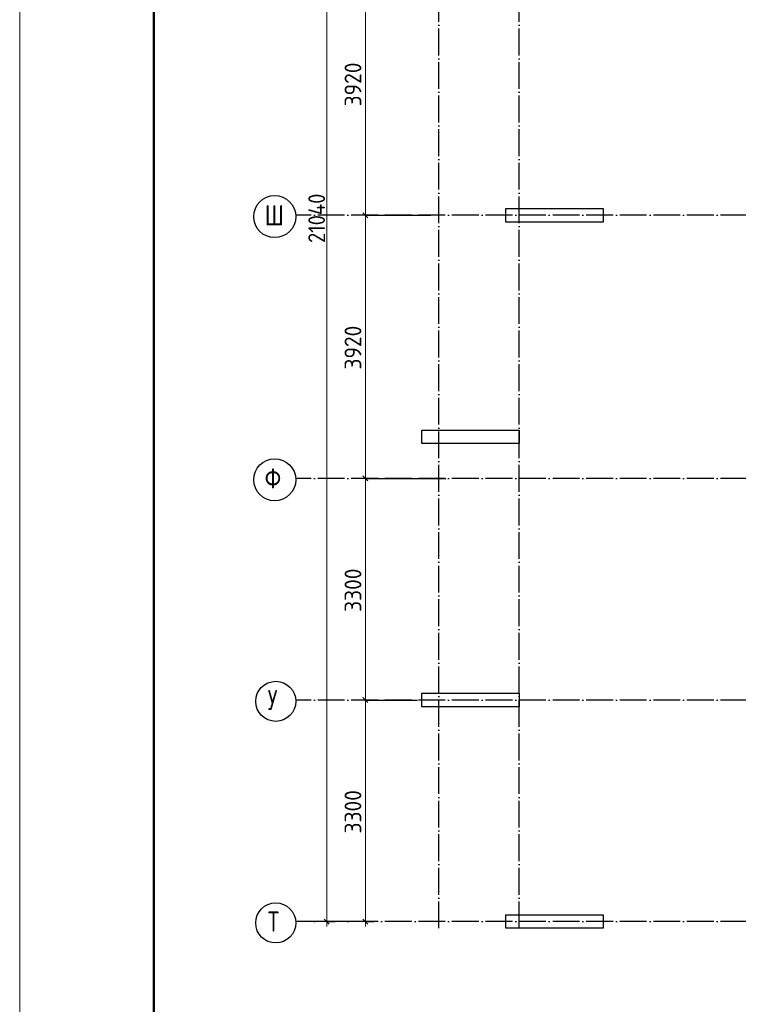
# Model space of a CAD drawing. Header units: millimetres. Extents: x -49773 to 2322955, y -3321 to 58485.
# Tile 246 of 256: x 1008641 to 1019348, y 30420 to 45086. Entities that reach past the tile are written whole.
import ezdxf

# ---------------------------------------------------------------- set-up
doc = ezdxf.new("R2010")
doc.units = ezdxf.units.MM
for name, pattern in [('______11', [500, 400, -50, 0, -50]), ('______3', [500, 400, -100]), ('______5', [1100, 800, -100, 100, -100])]:
    doc.linetypes.add(name, pattern=pattern)
doc.layers.add('Standard', color=7, linetype='Continuous', lineweight=25)
doc.layers.add('Балка_ общее', color=7, linetype='______3', lineweight=13)
doc.layers.add('Осевая линия_ общее', color=7, linetype='______5', lineweight=13, true_color=0xa0a0a0)
doc.styles.add('ISOCPEUR', font='txt')

msp = doc.modelspace()

# ---------------------------------------------------------------- linework, layer by layer
at = {"color": 7, "linetype": 'Continuous', "lineweight": 25, "transparency": 33554687}
for p, q in [((1015884.6, 42072.5), (1015884.6, 42272.5)), ((1015884.6, 42272.5), (1017334.6, 42272.5)), ((1017334.6, 42272.5), (1017334.6, 42072.5)), ((1017334.6, 42072.5), (1015884.6, 42072.5)), ((1014634.6, 38772.5), (1014634.6, 38972.5)), ((1014634.6, 38972.5), (1016084.6, 38972.5)), ((1016084.6, 38972.5), (1016084.6, 38772.5)), ((1016084.6, 38772.5), (1014634.6, 38772.5)), ((1014634.6, 34852.5), (1014634.6, 35052.5)), ((1014634.6, 35052.5), (1016084.6, 35052.5)), ((1016084.6, 35052.5), (1016084.6, 34852.5)), ((1016084.6, 34852.5), (1014634.6, 34852.5)), ((1015884.6, 31552.5), (1015884.6, 31752.5)), ((1015884.6, 31752.5), (1017334.6, 31752.5)), ((1017334.6, 31752.5), (1017334.6, 31552.5)), ((1017334.6, 31552.5), (1015884.6, 31552.5))]:
    msp.add_line(p, q, dxfattribs=at)
at = {"layer": 'Standard', "color": 7, "linetype": 'Continuous', "lineweight": 13, "transparency": 33554687}
msp.add_lwpolyline([(1008641.1, -2350.8), (1050641.1, -2350.8), (1050641.1, 57049.2), (1008641.1, 57049.2), (1008641.1, -2350.8)], close=True, dxfattribs=at)
at = {"layer": 'Standard', "color": 7, "linetype": 'Continuous', "lineweight": 50, "transparency": 33554687}
msp.add_lwpolyline([(1010641.1, 56549.2), (1050141.1, 56549.2), (1050141.1, -1850.8), (1010641.1, -1850.8), (1010641.1, 56549.2)], close=True, dxfattribs=at)
at = {"layer": 'Балка_ общее', "color": 7, "linetype": 'Continuous', "lineweight": 13, "transparency": 33554687}
for p, q in [((1013791.5, 42172.5), (1013791.5, 46092.5)), ((1013791.5, 38252.5), (1013791.5, 42172.5)), ((1013791.5, 34952.5), (1013791.5, 38252.5)), ((1013216, 31652.5), (1013216, 31577.5)), ((1013791.5, 31652.5), (1013791.5, 31577.5))]:
    msp.add_line(p, q, dxfattribs=at)
at = {"layer": 'Балка_ общее', "color": 251, "linetype": 'Continuous', "lineweight": -3, "true_color": 0x656565, "transparency": 33554687}
for p, q in [((1013791.5, 42172.5), (1013666.5, 42172.5)), ((1013791.5, 42172.5), (1013916.5, 42172.5)), ((1013791.5, 42172.5), (1014768.7, 42172.5)), ((1013791.5, 38252.5), (1013666.5, 38252.5)), ((1013791.5, 38252.5), (1013916.5, 38252.5)), ((1013791.5, 38252.5), (1014990.4, 38252.5)), ((1013791.5, 34952.5), (1013666.5, 34952.5)), ((1013791.5, 34952.5), (1013916.5, 34952.5)), ((1013791.5, 34952.5), (1014567.1, 34952.5)), ((1013216, 31652.5), (1012974.6, 31652.5)), ((1013216, 31652.5), (1013091, 31652.5)), ((1013216, 31652.5), (1013341, 31652.5)), ((1013791.5, 31652.5), (1013394.6, 31652.5)), ((1013791.5, 31652.5), (1013666.5, 31652.5)), ((1013791.5, 31652.5), (1013916.5, 31652.5))]:
    msp.add_line(p, q, dxfattribs=at)
at = {"layer": 'Балка_ общее', "color": 7, "linetype": 'Continuous', "lineweight": 25, "transparency": 33554687}
for p, q in [((1013829, 42135), (1013754, 42210)), ((1013829, 38215), (1013754, 38290)), ((1013829, 34915), (1013754, 34990)), ((1013253.5, 31615), (1013178.5, 31690)), ((1013829, 31615), (1013754, 31690))]:
    msp.add_line(p, q, dxfattribs=at)
at = {"layer": 'Балка_ общее', "color": 7, "linetype": 'Continuous', "lineweight": 13, "transparency": 33554687}
for points in [[(1013216, 31652.5), (1013216, 41645.5), (1013216, 41645.5), (1013216, 52692.5)], [(1013791.5, 31652.5), (1013791.5, 32906.4), (1013791.5, 32906.4), (1013791.5, 34952.5)]]:
    msp.add_lwpolyline(points, dxfattribs=at)
at = {"layer": 'Осевая линия_ общее', "color": 253, "linetype": '______11', "lineweight": -3, "true_color": 0xa0a0a0, "transparency": 33554687}
for p, q in [((1014884.6, 31552.5), (1014884.6, 54460.7)), ((1016084.6, 31552.5), (1016084.6, 54460.7)), ((1028984.6, 42172.5), (1012752.8, 42172.5)), ((1028984.6, 38252.5), (1012752.8, 38252.5)), ((1028984.6, 34952.5), (1012752.8, 34952.5)), ((1028984.6, 31652.5), (1012752.8, 31652.5))]:
    msp.add_line(p, q, dxfattribs=at)
at = {"layer": 'Осевая линия_ общее', "color": 7, "linetype": 'Continuous', "lineweight": 25, "transparency": 33554687}
for centre, radius in [((1012441.2, 42153), 313.4), ((1012441.2, 38233), 313.4), ((1012456.6, 34933), 298.8), ((1012456.6, 31633), 298.8)]:
    msp.add_circle(centre, radius, dxfattribs=at)

# ---------------------------------------------------------------- texts
at = {"layer": 'Балка_ общее', "color": 7, "linetype": 'Continuous', "lineweight": 25, "transparency": 33554687, "char_height": 250, "attachment_point": 7, "rotation": 90, "style": 'ISOCPEUR'}
for s, insert, width in [('\\W0.93;3920', (1013731.5, 43795), 816.019), ('\\W0.89;21040', (1013191, 41760), 961.269), ('\\W0.93;3920', (1013731.5, 39875), 816.019), ('\\W0.93;3300', (1013731.5, 36265), 816.012), ('\\W0.93;3300', (1013731.5, 32965), 816.012)]:
    msp.add_mtext(s, dxfattribs=dict(at, insert=insert, width=width))
at = {"layer": 'Осевая линия_ общее', "color": 7, "linetype": 'Continuous', "lineweight": 25, "transparency": 33554687, "char_height": 300, "attachment_point": 7, "style": 'ISOCPEUR'}
for s, insert, width in [('\\W0.83;Ш', (1012291.2, 42022.5), 425), ('\\W0.83;Ф', (1012291.2, 38102.5), 425), ('\\W0.80;У', (1012336.6, 34802.5), 359.83), ('\\W0.80;Т', (1012336.6, 31502.5), 359.83)]:
    msp.add_mtext(s, dxfattribs=dict(at, insert=insert, width=width))

doc.saveas('drawing.dxf')
